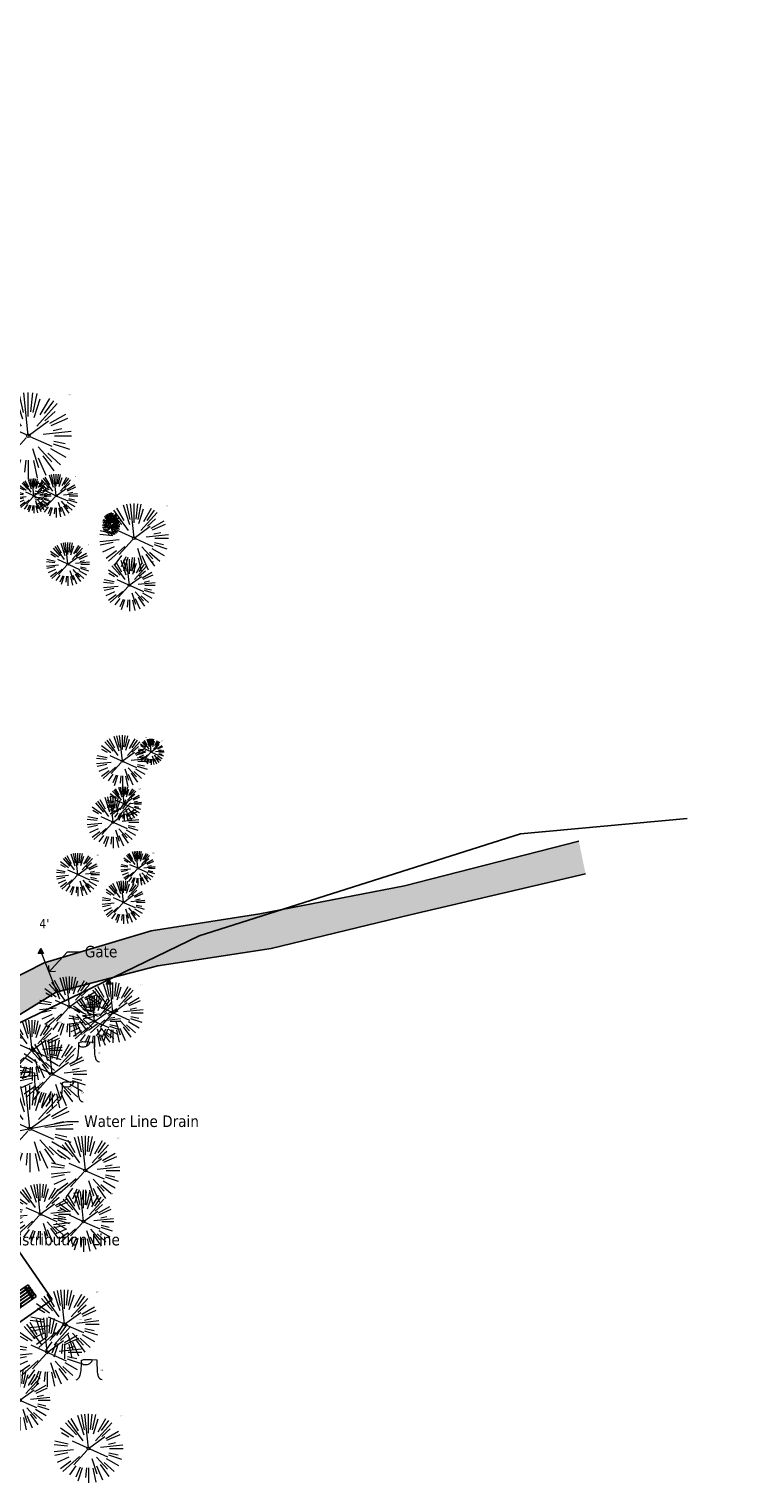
# Model space of a CAD drawing. Header units: feet. Extents: x 1134296 to 1140710, y 647902 to 649877.
# Tile 32 of 34: x 1135167 to 1135417, y 648982 to 649487. Entities that reach past the tile are written whole.
import ezdxf
from ezdxf import colors
from ezdxf.entities.mleader import LeaderData, LeaderLine
from ezdxf.math import Vec2, Vec3

# ---------------------------------------------------------------- set-up
doc = ezdxf.new("R2010")
doc.units = ezdxf.units.FT
doc.header["$MEASUREMENT"] = 0
for name, color, linetype, lineweight in [('-ANGLE-IRON', 8, 'Continuous', 25), ('V-PVMT-HTCH-GRVL', 8, 'Continuous', 20), ('V-SITE-FENC', 8, 'Continuous', 18), ('V-SITE-ROCK', 8, 'Continuous', 18), ('V-SITE-SURV', 8, 'Continuous', 18), ('V-SITE-VEGE', 8, 'Continuous', 18), ('V-SITE-VEGE-TEXT', 8, 'Continuous', 18)]:
    doc.layers.add(name, color=color, linetype=linetype, lineweight=lineweight)
for name, color, linetype in [('-BOLTS-LAGS-SCREWS', 7, 'Continuous'), ('-CONCRETE', 9, 'Continuous'), ('-TIMBER', 5, 'Continuous'), ('C-CAMPSITE-PADS', 6, 'Continuous'), ('V-FLOOD-PLAIN', 2, 'Continuous')]:
    doc.layers.add(name, color=color, linetype=linetype)
doc.layers.add('V-ANNO-TEXT', color=7, linetype='Continuous', lineweight=13, plot=False)
doc.styles.add('SEI Annotative', font='tahoma.ttf', dxfattribs={"height": 0.1})
doc.styles.add('SEI-Dim & Leader', font='tahoma.ttf')

# ---------------------------------------------------------------- blocks, each defined once
blk = doc.blocks.new('V-SITE-VEGE-Coniferious Tree 2')
at = {"color": 0, "linetype": 'ByBlock'}
for p, q in [((-0.176, 0.195), (-0.335, 0.372)), ((-0.079, 0.109), (-0.294, 0.405)), ((-0.146, 0.253), (-0.25, 0.433)), ((-0.063, 0.193), (-0.155, 0.476)), ((-0.057, 0.27), (-0.104, 0.489)), ((0, 0.003), (-0.052, 0.497)), ((0, 0.222), (0, 0.5)), ((0.029, 0.275), (0.052, 0.497)), ((0.057, 0.269), (0.104, 0.489)), ((0.069, 0.211), (0.138, 0.426)), ((0.098, 0.109), (0.335, 0.372)), ((0.139, 0.241), (0.25, 0.433)), ((0.187, 0.257), (0.294, 0.405)), ((-0.22, 0.16), (-0.405, 0.294)), ((-0.284, 0.164), (-0.393, 0.227)), ((-0.001, -0.001), (0.235, 0.171)), ((0.192, 0.173), (0.312, 0.281)), ((0.249, 0.144), (0.433, 0.25)), ((0.266, 0.118), (0.457, 0.203)), ((-0.306, 0.032), (-0.497, 0.052)), ((-0.296, 0.063), (-0.489, 0.104)), ((-0.02, 0.009), (-0.232, 0.103)), ((0.173, 0.018), (0.497, 0.052)), ((0.287, 0.061), (0.388, 0.083)), ((0.302, 0), (0.5, 0)), ((-0.218, -0.023), (-0.497, -0.052)), ((-0.302, -0.064), (-0.489, -0.104)), ((-0.288, -0.128), (-0.457, -0.203)), ((-0.132, -0.119), (-0.372, -0.335)), ((-0.023, -0.026), (-0.214, -0.237)), ((0.018, -0.008), (0.272, -0.121)), ((0.048, -0.147), (0.119, -0.367)), ((0.114, -0.127), (0.272, -0.302)), ((0.256, -0.148), (0.433, -0.25)), ((0.289, -0.094), (0.476, -0.155)), ((0.294, -0.062), (0.427, -0.091)), ((-0.255, -0.185), (-0.405, -0.294)), ((-0.184, -0.254), (-0.277, -0.381)), ((-0.121, -0.273), (-0.186, -0.417)), ((-0.091, -0.28), (-0.155, -0.476)), ((-0.03, -0.282), (-0.044, -0.422)), ((0, -0.282), (0, -0.5)), ((0.061, -0.287), (0.104, -0.489)), ((0.113, -0.254), (0.203, -0.457)), ((0.169, -0.232), (0.294, -0.405)), ((0.225, -0.203), (0.372, -0.335))]:
    blk.add_line(p, q, dxfattribs=at)
blk.add_circle((0, 0), 0.0208)
blk = doc.blocks.new('V-SITE-VEGE-Stump')
for points in [[(-0.123, -0.014, 0.052613), (-0.099, 0.008, 0.106195), (-0.091, 0.022, 0.044862), (-0.084, 0.053, 0.020074), (-0.078, 0.123, 0.011675), (-0.077, 0.136, 0.007866), (-0.078, 0.156)], [(-0.078, 0.156, -0.027668), (-0.053, 0.163, -0.067978), (-0.043, 0.164), (0.009, 0.162), (0.054, 0.159)], [(0.015, 0.161, -0.082864), (0.008, 0.142, -0.111324), (-0.002, 0.131, -0.039313), (-0.016, 0.122, -0.049197), (-0.028, 0.118, -0.066002), (-0.045, 0.116, -0.070187), (-0.06, 0.118, -0.114859), (-0.069, 0.122, -0.075938), (-0.077, 0.133)], [(0.054, 0.159, 0.004334), (0.054, 0.137, 0.008344), (0.054, 0.125), (0.056, 0.076, 0.046252), (0.062, 0.032, 0.069625), (0.073, 0.004, 0.149725), (0.079, -0.002, 0.058523), (0.099, -0.009)]]:
    blk.add_lwpolyline(points, format="xyb")
blk = doc.blocks.new('_Open90')
at = {"color": 0, "linetype": 'ByBlock', "lineweight": -2}
for p, q in [((0, 0), (-1, 0)), ((-0.5, 0.5), (0, 0)), ((0, 0), (-0.5, -0.5))]:
    blk.add_line(p, q, dxfattribs=at)
blk = doc.blocks.new('V-LEGL- Corner Location 5')
h = blk.add_hatch(color=256)
h.dxf.hatch_style = 1
h.paths.add_polyline_path([(0, 0.5), (-0.45, -0.38), (0.45, -0.38)])
at = {"flags": 128}
blk.add_lwpolyline([(-0.45, -0.38), (0, 0.5), (0.45, -0.38)], close=True, dxfattribs=at)
blk = doc.blocks.new('10FT_Precast Table')
at = {"layer": '-ANGLE-IRON'}
for p, q in [((-43.5, 15.3), (-46.5, 15.3)), ((-46.5, 15.3), (-46.5, -15.3)), ((-43.5, -15.3), (-43.5, 15.3)), ((-28.5, 21.1), (-28.5, 27.6)), ((-28.5, 27.6), (-24.5, 27.6)), ((-24.5, 21.1), (-28.5, 21.1)), ((-25.5, 15.3), (-28.5, 15.3)), ((-28.5, 15.3), (-28.5, -15.3)), ((-25.5, -15.3), (-25.5, 15.3)), ((-24.5, 27.6), (-24.5, 21.1)), ((28.5, 21.1), (28.5, 27.6)), ((28.5, 27.6), (32.5, 27.6)), ((32.5, 21.1), (28.5, 21.1)), ((32.5, 15.3), (29.5, 15.3)), ((29.5, 15.3), (29.5, -15.3)), ((32.5, 27.6), (32.5, 21.1)), ((32.5, -15.3), (32.5, 15.3)), ((46.5, 15.3), (43.5, 15.3)), ((43.5, 15.3), (43.5, -15.3)), ((46.5, -15.3), (46.5, 15.3)), ((-46.5, -15.3), (-43.5, -15.3)), ((-28.5, -15.3), (-25.5, -15.3)), ((-28.5, -27.6), (-28.5, -21.1)), ((-28.5, -21.1), (-24.5, -21.1)), ((-24.5, -27.6), (-28.5, -27.6)), ((-24.5, -21.1), (-24.5, -27.6)), ((28.5, -27.6), (28.5, -21.1)), ((28.5, -21.1), (32.5, -21.1)), ((32.5, -27.6), (28.5, -27.6)), ((29.5, -15.3), (32.5, -15.3)), ((32.5, -21.1), (32.5, -27.6)), ((43.5, -15.3), (46.5, -15.3))]:
    blk.add_line(p, q, dxfattribs=at)
at = {"layer": '-BOLTS-LAGS-SCREWS'}
for centre in [(-45, 14.3), (-45, 8.8), (-45, 2.8), (-27, 14.3), (-27, 8.8), (-27, 2.8), (-26.5, 26.1), (-26.5, 22.6), (30.5, 26.1), (30.5, 22.6), (31, 14.3), (31, 8.8), (31, 2.8), (45, 14.3), (45, 8.8), (45, 2.8), (-45, -2.8), (-45, -8.8), (-45, -14.3), (-27, -2.8), (-27, -8.8), (-27, -14.3), (-26.5, -22.6), (-26.5, -26.1), (30.5, -22.6), (30.5, -26.1), (31, -2.8), (31, -8.8), (31, -14.3), (45, -2.8), (45, -8.8), (45, -14.3)]:
    blk.add_circle(centre, 0.156, dxfattribs=at)
at = {"layer": '-CONCRETE'}
for p, q in [((-32, -30), (-32, 30)), ((-28.5, 30), (-28.5, 27.6)), ((-28.5, -27.1), (-28.5, 27.1)), ((32.5, 30), (32.5, 27.6)), ((32.5, -27.1), (32.5, 27.1)), ((36, -30), (36, 30)), ((-28.5, -30), (-28.5, -27.6)), ((32.5, -27.6), (32.5, -30))]:
    blk.add_line(p, q, dxfattribs=at)
at = {"layer": '-TIMBER'}
for p, q in [((-48, 18.7), (-48, 30)), ((-48, 30), (48, 30)), ((-48, 18.7), (48, 18.7)), ((-48, 5.9), (-48, 17.1)), ((-48, 17.1), (48, 17.1)), ((-48, 5.9), (48, 5.9)), ((-48, -5.6), (-48, 5.6)), ((-48, 5.6), (48, 5.6)), ((48, 18.7), (48, 30)), ((48, 17.1), (48, 5.9)), ((48, 5.6), (48, -5.6)), ((48, -5.6), (-48, -5.6)), ((-48, -17.1), (-48, -5.9)), ((48, -5.9), (-48, -5.9)), ((48, -17.1), (-48, -17.1)), ((-48, -30), (-48, -18.7)), ((-48, -18.7), (48, -18.7)), ((-48, -30), (48, -30)), ((48, -5.9), (48, -17.1)), ((48, -30), (48, -18.7))]:
    blk.add_line(p, q, dxfattribs=at)
blk = doc.blocks.new('C_PBASE-PACTOLA_02403811')
at = {"layer": 'C-CAMPSITE-PADS'}
for points in [[(1135150.11, 649052.71), (1135163.24, 649061.85), (1135174.66, 649045.42)], [(1135174.66, 649045.42), (1135148.38, 649027.16), (1135138.11, 649041.94)]]:
    blk.add_lwpolyline(points, dxfattribs=at)
at = {"xscale": 0.08333333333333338, "yscale": 0.08333333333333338, "zscale": 0.08333333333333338, "rotation": 34.80324857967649}
blk.add_blockref('10FT_Precast Table', (1135164.38, 649046.2), dxfattribs=at)
blk = doc.blocks.new('C_XBASE-PACTOLA_02403811')
at = {"layer": 'V-PVMT-HTCH-GRVL', "transparency": 33554610}
h = blk.add_hatch(dxfattribs=at)
h.set_pattern_fill('AR-SAND', color=256)
h.set_pattern_definition([(37.5, (0, 0), (-0.0629933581, 1.926823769), [0, -1.52, 0, -1.7, 0, -1.625]), (7.5, (0, 0), (1.7697767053, 2.822146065), [0, -0.82, 0, -1.37, 0, -0.525]), (327.5, (-1.23, 0), (3.1141418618, 0.0056590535), [0, -0.5, 0, -1.8, 0, -2.35]), (317.5, (-1.23, 0), (3.0061266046, 0.877675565), [0, -0.25, 0, -1.18, 0, -1.35])])
edge = h.paths.add_edge_path()
edge.add_line((1135299.06, 649179.02), (1135359.94, 649193.25))
edge.add_line((1135359.94, 649193.25), (1135357.6, 649204.56))
edge.add_line((1135357.6, 649204.56), (1135297.03, 649189.08))
edge.add_line((1135297.03, 649189.08), (1135246.75, 649179.4))
edge.add_line((1135246.75, 649179.4), (1135209, 649173.44))
edge.add_line((1135209, 649173.44), (1135171.84, 649162.29))
edge.add_line((1135171.84, 649162.29), (1135139.91, 649146.16))
edge.add_line((1135139.91, 649146.16), (1135122.57, 649139.76))
edge.add_line((1135122.57, 649139.76), (1135114.05, 649140.95))
edge.add_line((1135114.05, 649140.95), (1135111.97, 649145.03))
edge.add_arc((1135036.64, 649124.78), 78, -10.868, 15.0487, ccw=False)
edge.add_line((1135113.25, 649110.08), (1135110.3, 649094.74))
edge.add_line((1135110.3, 649094.74), (1135124.25, 649116.46))
edge.add_line((1135124.25, 649116.46), (1135147.57, 649134.63))
edge.add_line((1135147.57, 649134.63), (1135176.02, 649152.15))
edge.add_line((1135176.02, 649152.15), (1135211.36, 649161.25))
edge.add_line((1135211.36, 649161.25), (1135250.66, 649167.36))
edge.add_line((1135250.66, 649167.36), (1135299.06, 649179.02))
at = {"layer": '', "flags": 128}
for points in [[(1135111.97, 649145.03), (1135114.05, 649140.95), (1135122.57, 649139.76), (1135139.91, 649146.16), (1135171.84, 649162.29), (1135209, 649173.44), (1135246.75, 649179.4), (1135297.03, 649189.08), (1135357.6, 649204.56)], [(1135110.3, 649094.74), (1135124.25, 649116.46), (1135147.57, 649134.63), (1135176.02, 649152.15), (1135211.36, 649161.25), (1135250.66, 649167.36), (1135299.06, 649179.02), (1135359.94, 649193.25)]]:
    blk.add_lwpolyline(points, dxfattribs=at)
at = {"layer": 'V-FLOOD-PLAIN', "flags": 128}
blk.add_lwpolyline([(1134914.78, 649486.68), (1134964.91, 649449.91), (1134986.13, 649409.61), (1134975.35, 649311.08), (1134958.92, 649205.06), (1134955.56, 649145.24), (1134964.04, 649110.86), (1134999.27, 649088), (1135032.63, 649078.28), (1135064.17, 649081.71), (1135129.22, 649125.04), (1135225.74, 649171.74), (1135337.32, 649207.17), (1135395.2, 649212.43)], dxfattribs=at)
at = {"layer": 'V-SITE-FENC', "flags": 128}
blk.add_lwpolyline([(1135177.29, 649149.72), (1135170.69, 649166.39)], dxfattribs=at)
at = {"layer": 'V-SITE-SURV', "xscale": 2, "yscale": 2, "zscale": 2}
for p in [(1135170.69, 649166.39), (1135194.32, 649155.72)]:
    blk.add_blockref('V-LEGL- Corner Location 5', p, dxfattribs=at)
at = {"layer": 'V-SITE-VEGE'}
for name, p, xscale, yscale, zscale in [('V-SITE-VEGE-Coniferious Tree 2', (1135166.33, 649345.43), 29.99963760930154, 29.99963760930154, 29.99963760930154), ('V-SITE-VEGE-Coniferious Tree 2', (1135176, 649324.58), 14.99981880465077, 14.99981880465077, 14.99981880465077), ('V-SITE-VEGE-Coniferious Tree 2', (1135180.09, 649300.84), 14.99981880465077, 14.99981880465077, 14.99981880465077), ('V-SITE-VEGE-Coniferious Tree 2', (1135201.44, 649293.5), 17.99978256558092, 17.99978256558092, 17.99978256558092), ('V-SITE-VEGE-Coniferious Tree 2', (1135199.01, 649232.4), 17.99978256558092, 17.99978256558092, 17.99978256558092), ('V-SITE-VEGE-Coniferious Tree 2', (1135208.99, 649235.62), 8.999891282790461, 8.999891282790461, 8.999891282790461), ('V-SITE-VEGE-Coniferious Tree 2', (1135195.78, 649211.18), 17.99978256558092, 17.99978256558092, 17.99978256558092), ('V-SITE-VEGE-Coniferious Tree 2', (1135183.57, 649192.98), 14.99981880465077, 14.99981880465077, 14.99981880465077), ('V-SITE-VEGE-Coniferious Tree 2', (1135199.41, 649183.36), 14.99981880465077, 14.99981880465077, 14.99981880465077), ('V-SITE-VEGE-Coniferious Tree 2', (1135180.63, 649147.09), 20.99974632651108, 20.99974632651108, 20.99974632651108), ('V-SITE-VEGE-Coniferious Tree 2', (1135189.37, 649142.03), 17.99978256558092, 17.99978256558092, 17.99978256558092), ('V-SITE-VEGE-Coniferious Tree 2', (1135195.75, 649145.02), 20.99974632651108, 20.99974632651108, 20.99974632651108), ('V-SITE-VEGE-Coniferious Tree 2', (1135167.63, 649131.97), 20.99974632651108, 20.99974632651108, 20.99974632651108), ('V-SITE-VEGE-Stump', (1135187.05, 649128.36), 40.31522404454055, 40.31522404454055, 40.31522404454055), ('V-SITE-VEGE-Stump', (1135166.28, 649117.73), 40.31522404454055, 40.31522404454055, 40.31522404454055), ('V-SITE-VEGE-Stump', (1135181.37, 649114.45), 40.31522404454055, 40.31522404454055, 40.31522404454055), ('V-SITE-VEGE-Coniferious Tree 2', (1135166.88, 649104.69), 29.99963760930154, 29.99963760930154, 29.99963760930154), ('V-SITE-VEGE-Coniferious Tree 2', (1135170.51, 649075.06), 20.99974632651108, 20.99974632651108, 20.99974632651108), ('V-SITE-VEGE-Coniferious Tree 2', (1135185.51, 649072.48), 20.99974632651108, 20.99974632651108, 20.99974632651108), ('V-SITE-VEGE-Coniferious Tree 2', (1135163.43, 649010.42), 20.99974632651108, 20.99974632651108, 20.99974632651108), ('V-SITE-VEGE-Stump', (1135187.96, 649018.01), 40.31522404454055, 40.31522404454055, 40.31522404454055)]:
    blk.add_blockref(name, p, dxfattribs=dict(at, xscale=xscale, yscale=yscale, zscale=zscale))
at = {"layer": 'V-SITE-VEGE', "rotation": 8.537736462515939e-07}
for p, xscale, yscale, zscale in [((1135168.25, 649324.54), 11.99985504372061, 11.99985504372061, 11.99985504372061), ((1135203.09, 649309.87), 23.99971008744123, 23.99971008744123, 23.99971008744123), ((1135195.25, 649315.57), 5.999927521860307, 5.999927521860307, 5.999927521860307), ((1135195.12, 649313.89), 5.999927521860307, 5.999927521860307, 5.999927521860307), ((1135199.65, 649217.53), 11.99985504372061, 11.99985504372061, 11.99985504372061), ((1135204.43, 649195.18), 11.99985504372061, 11.99985504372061, 11.99985504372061), ((1135174.64, 649123.73), 23.99971008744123, 23.99971008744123, 23.99971008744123), ((1135186.15, 649090.23), 23.99971008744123, 23.99971008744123, 23.99971008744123), ((1135178.93, 649036.81), 23.99971008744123, 23.99971008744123, 23.99971008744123), ((1135172.93, 649027.06), 23.99971008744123, 23.99971008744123, 23.99971008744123), ((1135187.28, 648993.69), 23.99971008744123, 23.99971008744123, 23.99971008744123)]:
    blk.add_blockref('V-SITE-VEGE-Coniferious Tree 2', p, dxfattribs=dict(at, xscale=xscale, yscale=yscale, zscale=zscale))
at = {"layer": 'V-SITE-ROCK', "style": 'SEI Annotative'}
blk.add_text("4'", height=3.2, dxfattribs=at).set_placement((1135170.16, 649174.35))
at = {"layer": 'V-SITE-VEGE-TEXT', "char_height": 0.4, "attachment_point": 7, "style": 'SEI-Dim & Leader'}
for s, insert in [('30"', (1135180.29, 649359.43)), ('12"', (1135173.23, 649329.54)), ('15"', (1135182.47, 649331.08)), ('6"', (1135197.24, 649317.57)), ('24"', (1135214.06, 649320.87)), ('6"', (1135197.12, 649315.89)), ('15"', (1135186.57, 649307.34)), ('18"', (1135209.42, 649301.5)), ('18"', (1135206.98, 649240.4)), ('9"', (1135212.48, 649239.12)), ('12"', (1135204.64, 649222.53)), ('18"', (1135203.76, 649219.18)), ('15"', (1135190.05, 649199.48)), ('12"', (1135209.41, 649200.18)), ('15"', (1135205.89, 649189.86)), ('21"', (1135190.1, 649156.59)), ('21"', (1135205.22, 649154.52)), ('18"', (1135197.35, 649150.03)), ('21"', (1135177.1, 649141.47)), ('24"', (1135185.61, 649134.73)), ('12"', (1135190.53, 649130.96)), ('18"', (1135169.76, 649120.33)), ('30"', (1135180.84, 649118.69)), ('12"', (1135184.85, 649117.05)), ('24"', (1135197.12, 649101.23)), ('21"', (1135179.98, 649084.56)), ('21"', (1135194.99, 649081.98)), ('24"', (1135173.55, 649064.59)), ('24"', (1135189.9, 649047.81)), ('24"', (1135183.9, 649038.06)), ('21"', (1135172.9, 649019.92)), ('18"', (1135191.44, 649020.6)), ('24"', (1135198.25, 649004.69))]:
    blk.add_mtext(s, dxfattribs=dict(at, insert=insert))
at = {"layer": 'V-ANNO-TEXT'}
ml = blk.add_multileader_mtext('Standard', dxfattribs=at)
ml.set_content('Gate', color=256, style='SEI-Dim & Leader')
ml.set_leader_properties(color=256, linetype='ByLayer', lineweight=-1)
ml.set_arrow_properties(name='OPEN90')
ml.build(insert=Vec2(0, 0))
ml.multileader.update_dxf_attribs({"text_left_attachment_type": 2, "text_right_attachment_type": 2, "dogleg_length": 0.1, "arrow_head_size": 3.2, "scale": 40})
ctx = ml.context
ctx.base_point, ctx.scale, ctx.arrow_head_size, ctx.plane_origin = Vec3(1135183.96, 649166.18), 40, 3.2, Vec3(1135173.53, 649159.21)
ctx.left_attachment, ctx.right_attachment = 2, 2
notes = []
notes.append((ctx, [(0, (1, 1, 0), (1135179.96, 649166.18), (1, 0), 4, [(0, [(1135173.53, 649159.21)], 0, [])])]))
ctx.mtext.insert, ctx.mtext.flow_direction = Vec3(1135185.96, 649168.26), 5
ml = blk.add_multileader_mtext('Standard', dxfattribs=at)
ml.set_content('Water Line Drain', color=256, style='SEI-Dim & Leader')
ml.set_leader_properties(color=256, linetype='ByLayer', lineweight=-1)
ml.set_arrow_properties(name='OPEN90')
ml.build(insert=Vec2(0, 0))
ml.multileader.update_dxf_attribs({"text_left_attachment_type": 2, "text_right_attachment_type": 2, "dogleg_length": 0.1, "arrow_head_size": 3.2, "scale": 40})
ctx = ml.context
ctx.base_point, ctx.scale, ctx.arrow_head_size, ctx.plane_origin = Vec3(1135183.76, 649107.28), 40, 3.2, Vec3(1135139.4, 649099.51)
ctx.left_attachment, ctx.right_attachment = 2, 2
notes.append((ctx, [(0, (1, 1, 0), (1135179.76, 649107.28), (1, 0), 4, [(0, [(1135139.4, 649099.51)], 0, [])])]))
ctx.mtext.insert, ctx.mtext.flow_direction = Vec3(1135185.76, 649109.33), 5
ml = blk.add_multileader_mtext('Standard', dxfattribs=at)
ml.set_content('Water Line Drain', color=256, style='SEI-Dim & Leader')
ml.set_leader_properties(color=256, linetype='ByLayer', lineweight=-1)
ml.set_arrow_properties(name='OPEN90')
ml.build(insert=Vec2(0, 0))
ml.multileader.update_dxf_attribs({"text_left_attachment_type": 2, "text_right_attachment_type": 2, "dogleg_length": 0.1, "arrow_head_size": 3.2, "scale": 40})
ctx = ml.context
ctx.base_point, ctx.scale, ctx.arrow_head_size, ctx.plane_origin = Vec3(1135183.76, 649107.28), 40, 3.2, Vec3(1135139.4, 649099.51)
ctx.left_attachment, ctx.right_attachment = 2, 2
notes.append((ctx, [(0, (1, 1, 0), (1135179.76, 649107.28), (1, 0), 4, [(0, [(1135139.4, 649099.51)], 0, [])])]))
ctx.mtext.insert, ctx.mtext.flow_direction = Vec3(1135185.76, 649109.33), 5
ml = blk.add_multileader_mtext('Standard', dxfattribs=at)
ml.set_content('1.5" PVC Distribution Line', color=256, style='SEI-Dim & Leader')
ml.set_leader_properties(color=256, linetype='ByLayer', lineweight=-1)
ml.set_arrow_properties(name='OPEN90')
ml.build(insert=Vec2(0, 0))
ml.multileader.update_dxf_attribs({"text_left_attachment_type": 2, "text_right_attachment_type": 2, "dogleg_length": 0.1, "arrow_head_size": 3.2, "scale": 40})
ctx = ml.context
ctx.base_point, ctx.scale, ctx.arrow_head_size, ctx.plane_origin = Vec3(1135135.24, 649066.07), 40, 3.2, Vec3(1135123, 649067.8)
ctx.left_attachment, ctx.right_attachment = 2, 2
notes.append((ctx, [(0, (1, 1, 0), (1135131.24, 649066.07), (1, 0), 4, [(0, [(1135123, 649067.8)], 0, [])])]))
ctx.mtext.insert, ctx.mtext.flow_direction = Vec3(1135137.24, 649068.2), 5
ml = blk.add_multileader_mtext('Standard', dxfattribs=at)
ml.set_content('Parking Wheel Stop (Typ.)', color=256, style='SEI-Dim & Leader')
ml.set_leader_properties(color=256, linetype='ByLayer', lineweight=-1)
ml.set_arrow_properties(name='OPEN90')
ml.build(insert=Vec2(0, 0))
ml.multileader.update_dxf_attribs({"text_left_attachment_type": 2, "text_right_attachment_type": 2, "dogleg_length": 0.1, "arrow_head_size": 3.2, "scale": 40})
ctx = ml.context
ctx.base_point, ctx.scale, ctx.arrow_head_size, ctx.plane_origin = Vec3(1135058.93, 649054.9), 40, 3.2, Vec3(1135046.76, 649050.45)
ctx.left_attachment, ctx.right_attachment = 2, 2
notes.append((ctx, [(0, (1, 1, 0), (1135054.93, 649054.9), (1, 0), 4, [(0, [(1135046.76, 649050.45)], 0, [])])]))
ctx.mtext.insert, ctx.mtext.width, ctx.mtext.flow_direction = Vec3(1135060.93, 649060.97), 35.4975, 5
for ctx, leaders in notes:
    for number, flags, end, landing, length, lines in leaders:
        leader = LeaderData()
        leader.index, (leader.has_last_leader_line, leader.has_dogleg_vector, leader.attachment_direction) = number, flags
        leader.last_leader_point, leader.dogleg_vector, leader.dogleg_length = Vec3(end), Vec3(landing), length
        for number, points, colour, breaks in lines:
            line = LeaderLine()
            line.index, line.vertices, line.color, line.breaks = number, Vec3.list(points), colors.encode_raw_color(colour), breaks
            leader.lines.append(line)
        ctx.leaders.append(leader)

msp = doc.modelspace()

# ---------------------------------------------------------------- block references
at = {"layer": ''}
msp.add_blockref('C_XBASE-PACTOLA_02403811', (0, 0), dxfattribs=at)

# ---------------------------------------------------------------- next in the draw order: block references
msp.add_blockref('C_PBASE-PACTOLA_02403811', (0, 0), dxfattribs=at)

doc.saveas('drawing.dxf')
